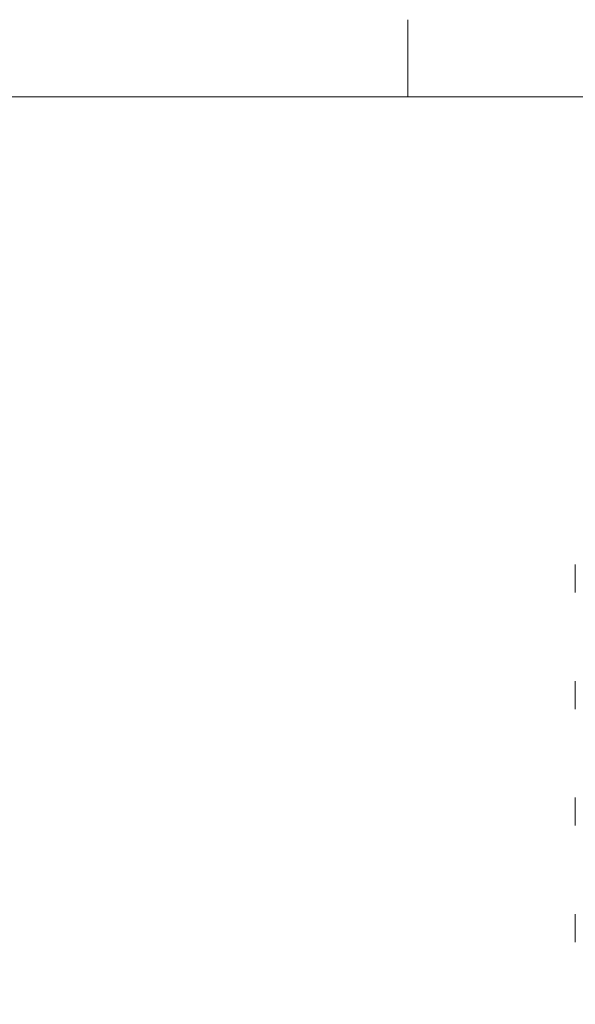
# Model space of a CAD drawing. Header units: inches. Extents: x 0 to 153, y 3 to 96.
# Tile 127 of 132: x 131 to 135, y 87 to 95. Entities that reach past the tile are written whole.
import ezdxf

# ---------------------------------------------------------------- set-up
doc = ezdxf.new("R2010")
doc.units = ezdxf.units.IN
doc.header["$LTSCALE"] = 4.5
doc.header["$MEASUREMENT"] = 0
doc.layers.add('Border (ANSI)', color=7, linetype='Continuous', lineweight=9)
doc.layers.add('Visible (ANSI)', color=7, linetype='Continuous', lineweight=18)

# ---------------------------------------------------------------- blocks, each defined once
blk = doc.blocks.new('Borders Default Border')
at = {"layer": 'Border (ANSI)'}
blk.add_line((29.75, 21), (29.75, 21.135), dxfattribs=at)
at = {"layer": 'Border (ANSI)', "flags": 128}
blk.add_lwpolyline([(0.5, 1), (0.5, 21), (33.5, 21), (33.5, 1), (0.5, 1)], dxfattribs=at)

msp = doc.modelspace()

# ---------------------------------------------------------------- linework, layer by layer
at = {"layer": 'Visible (ANSI)'}
for p, q in [((135.1957, 90.8128), (135.1957, 90.5918)), ((135.1957, 89.8942), (135.1957, 89.6732)), ((135.1957, 88.9757), (135.1957, 88.7547)), ((135.1957, 88.0571), (135.1957, 87.8361))]:
    msp.add_line(p, q, dxfattribs=at)

# ---------------------------------------------------------------- block references
at = {"xscale": 4.5, "yscale": 4.5, "zscale": 4.5}
msp.add_blockref('Borders Default Border', (0, 0), dxfattribs=at)

doc.saveas('drawing.dxf')
